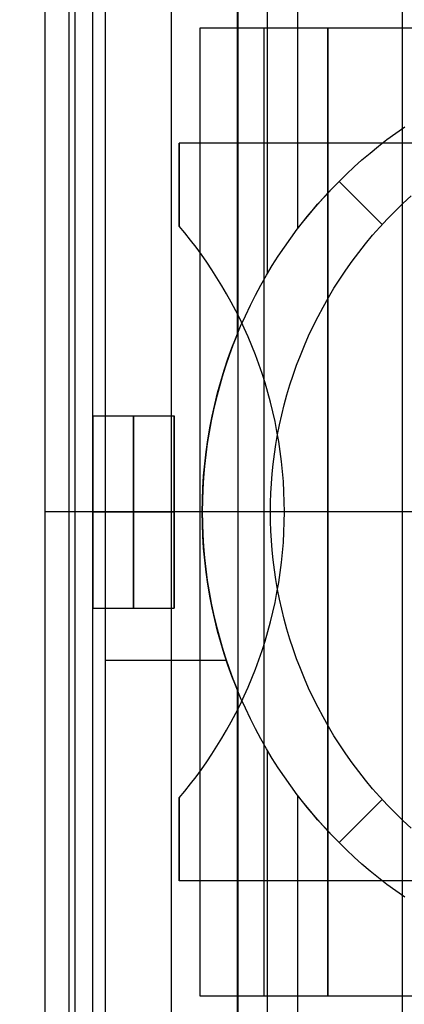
# Model space of a CAD drawing. Header units: millimetres. Extents: x -15 to 7, y 1 to 148.
# Tile 229 of 256: x -4.25 to -2.79, y 81.77 to 85.51. Entities that reach past the tile are written whole.
import ezdxf

# ---------------------------------------------------------------- set-up
doc = ezdxf.new("R2010")
doc.units = ezdxf.units.MM
doc.header["$MEASUREMENT"] = 0
doc.layers.add('Default', color=7, linetype='Continuous', true_color=0x000000)
doc.layers.add('Layer 01', color=7, linetype='Continuous', true_color=0x000000)

msp = doc.modelspace()

# ---------------------------------------------------------------- linework, layer by layer
at = {"layer": 'Default', "color": 7, "true_color": 0xffffff}
for points in [[(-3.4247, 61.9254), (-3.4247, 108.7816)], [(-2.7997, 61.9091), (-2.7997, 97.6641)]]:
    msp.add_lwpolyline(points, dxfattribs=at)
at = {"layer": 'Default', "color": 7, "true_color": 0xffffff, "extrusion": (0, 1, 0)}
msp.add_lwpolyline([(5.3497, -98.5126), (1.4997, -98.4118)], dxfattribs=at)
at = {"layer": 'Layer 01'}
for points in [[(-4.1566, 81.7401), (-4.1566, 85.5401)], [(-4.1566, 81.7401), (-4.1566, 85.5401)], [(-4.1566, 81.7401), (-4.1566, 85.5401)], [(-4.0665, 81.7401), (-4.0665, 85.5401)], [(-4.0431, 81.7401), (-4.0431, 85.5401)], [(-3.9765, 81.7401), (-3.9765, 85.5401)], [(-3.9765, 81.7401), (-3.9765, 85.5401)], [(-3.9765, 81.7401), (-3.9765, 85.5401)], [(-3.9296, 85.5401), (-3.9296, 81.7401)], [(-3.6789, 85.5401), (-3.6789, 81.7401)], [(-3.4283, 85.5401), (-3.4283, 84.3123)], [(-3.3133, 85.5401), (-3.3133, 84.5435)], [(-3.1984, 85.5401), (-3.1984, 84.7144)], [(0.2355, 85.4765), (-3.5692, 85.4765)], [(-3.5692, 85.4765), (-3.5692, 81.8037)], [(-3.5692, 85.4765), (-3.5692, 81.8037)], [(-3.0832, 85.4765), (-3.5692, 85.4765)], [(-3.0832, 85.4765), (-3.5692, 85.4765)], [(-3.5692, 85.4765), (-3.5692, 81.8037)], [(-3.3262, 85.4765), (-3.3262, 81.8037)], [(-0.3386, 85.4765), (-3.0832, 85.4765)], [(-3.0832, 81.8037), (-3.0832, 85.4765)], [(-3.0832, 85.4765), (-3.0832, 81.8037)], [(-3.0832, 85.4765), (-3.0832, 81.8037)], [(-2.7916, 82.1781), (-2.8257, 82.2021), (-2.859, 82.2268), (-2.8914, 82.252), (-2.923, 82.2777), (-2.9538, 82.304), (-2.9837, 82.3307), (-3.0127, 82.3579), (-3.0409, 82.3854), (-3.0684, 82.4136), (-3.0955, 82.4426), (-3.1223, 82.4725), (-3.1485, 82.5032), (-3.1743, 82.5348), (-3.1995, 82.5673), (-3.2242, 82.6006), (-3.2482, 82.6347), (-3.2716, 82.6696), (-3.2944, 82.7053), (-3.3164, 82.7418), (-3.3377, 82.7791), (-3.3582, 82.8171), (-3.3778, 82.8558), (-3.3967, 82.8952), (-3.4146, 82.9353), (-3.4316, 82.9761), (-3.4477, 83.0174), (-3.4628, 83.0594), (-3.477, 83.1018), (-3.49, 83.1448), (-3.5021, 83.1883), (-3.513, 83.2322), (-3.5229, 83.2765), (-3.5317, 83.3212), (-3.5393, 83.3661), (-3.5458, 83.4114), (-3.5511, 83.4568), (-3.5552, 83.5025), (-3.5582, 83.5483), (-3.56, 83.5942), (-3.5606, 83.6401), (-3.56, 83.686), (-3.5582, 83.7319), (-3.5552, 83.7777), (-3.5511, 83.8233), (-3.5458, 83.8688), (-3.5393, 83.9141), (-3.5317, 83.959), (-3.5229, 84.0037), (-3.513, 84.048), (-3.5021, 84.0919), (-3.49, 84.1353), (-3.477, 84.1783), (-3.4628, 84.2208), (-3.4477, 84.2627), (-3.4316, 84.3041), (-3.4146, 84.3448), (-3.3967, 84.3849), (-3.3778, 84.4244), (-3.3582, 84.4631), (-3.3377, 84.5011), (-3.3164, 84.5384), (-3.2944, 84.5749), (-3.2716, 84.6106), (-3.2482, 84.6455), (-3.2242, 84.6796), (-3.1995, 84.7129), (-3.1743, 84.7454), (-3.1485, 84.777), (-3.1223, 84.8077), (-3.0955, 84.8376), (-3.0684, 84.8666), (-3.0409, 84.8948), (-3.0127, 84.9223), (-2.9837, 84.9495), (-2.9538, 84.9762), (-2.923, 85.0024), (-2.8914, 85.0282), (-2.859, 85.0534), (-2.8257, 85.0781), (-2.7916, 85.1021)], [(-2.7916, 82.1781), (-2.8257, 82.2021), (-2.859, 82.2268), (-2.8914, 82.252), (-2.923, 82.2777), (-2.9538, 82.304), (-2.9837, 82.3307), (-3.0127, 82.3579), (-3.0409, 82.3854), (-3.0684, 82.4136), (-3.0955, 82.4426), (-3.1223, 82.4725), (-3.1485, 82.5032), (-3.1743, 82.5348), (-3.1995, 82.5673), (-3.2242, 82.6006), (-3.2482, 82.6347), (-3.2716, 82.6696), (-3.2944, 82.7053), (-3.3164, 82.7418), (-3.3377, 82.7791), (-3.3582, 82.8171), (-3.3778, 82.8558), (-3.3967, 82.8952), (-3.4146, 82.9353), (-3.4316, 82.9761), (-3.4477, 83.0174), (-3.4628, 83.0594), (-3.477, 83.1018), (-3.49, 83.1448), (-3.5021, 83.1883), (-3.513, 83.2322), (-3.5229, 83.2765), (-3.5317, 83.3212), (-3.5393, 83.3661), (-3.5458, 83.4114), (-3.5511, 83.4568), (-3.5552, 83.5025), (-3.5582, 83.5483), (-3.56, 83.5942), (-3.5606, 83.6401), (-3.56, 83.686), (-3.5582, 83.7319), (-3.5552, 83.7777), (-3.5511, 83.8233), (-3.5458, 83.8688), (-3.5393, 83.9141), (-3.5317, 83.959), (-3.5229, 84.0037), (-3.513, 84.048), (-3.5021, 84.0919), (-3.49, 84.1353), (-3.477, 84.1783), (-3.4628, 84.2208), (-3.4477, 84.2627), (-3.4316, 84.3041), (-3.4146, 84.3448), (-3.3967, 84.3849), (-3.3778, 84.4244), (-3.3582, 84.4631), (-3.3377, 84.5011), (-3.3164, 84.5384), (-3.2944, 84.5749), (-3.2716, 84.6106), (-3.2482, 84.6455), (-3.2242, 84.6796), (-3.1995, 84.7129), (-3.1743, 84.7454), (-3.1485, 84.777), (-3.1223, 84.8077), (-3.0955, 84.8376), (-3.0684, 84.8666), (-3.0409, 84.8948), (-3.0127, 84.9223), (-2.9837, 84.9495), (-2.9538, 84.9762), (-2.923, 85.0024), (-2.8914, 85.0282), (-2.859, 85.0534), (-2.8257, 85.0781), (-2.7916, 85.1021)], [(-3.0409, 84.8948), (-3.0127, 84.9223), (-2.9837, 84.9495), (-2.9538, 84.9762), (-2.923, 85.0024), (-2.8914, 85.0282), (-2.859, 85.0534), (-2.8257, 85.0781), (-2.7916, 85.1021)], [(0.3516, 85.0401), (-3.6484, 85.0401)], [(-3.6484, 84.725), (-3.6484, 85.0401)], [(0.3516, 85.0401), (-3.6484, 85.0401)], [(-3.6484, 85.0401), (-3.6484, 84.725)], [(0.3516, 85.0401), (-3.6484, 85.0401)], [(-3.6484, 84.725), (-3.6484, 85.0401)], [(-3.1984, 84.7144), (-3.1606, 84.7624), (-3.1217, 84.8084), (-3.0817, 84.8525), (-3.0409, 84.8948)], [(-2.8771, 84.731), (-3.0409, 84.8948)], [(-2.7675, 82.4405), (-2.7982, 82.4689), (-2.8282, 82.4981), (-2.8573, 82.5281), (-2.8857, 82.5587), (-2.9133, 82.5901), (-2.94, 82.6222), (-2.9658, 82.6548), (-2.9908, 82.6881), (-3.0148, 82.722), (-3.0379, 82.7563), (-3.0601, 82.7912), (-3.0813, 82.8265), (-3.1015, 82.8622), (-3.1208, 82.8983), (-3.139, 82.9348), (-3.1563, 82.9715), (-3.1725, 83.0084), (-3.1878, 83.0456), (-3.202, 83.083), (-3.2153, 83.1205), (-3.2276, 83.1581), (-3.2388, 83.1957), (-3.2491, 83.2334), (-3.2585, 83.2711), (-3.2668, 83.3087), (-3.2742, 83.3462), (-3.2807, 83.3837), (-3.2862, 83.4209), (-3.2909, 83.4581), (-3.2947, 83.495), (-3.2975, 83.5317), (-3.2996, 83.5681), (-3.3008, 83.6042), (-3.3012, 83.6401), (-3.3008, 83.6759), (-3.2996, 83.7121), (-3.2975, 83.7485), (-3.2947, 83.7852), (-3.2909, 83.8221), (-3.2862, 83.8592), (-3.2807, 83.8965), (-3.2742, 83.934), (-3.2668, 83.9715), (-3.2585, 84.0091), (-3.2491, 84.0468), (-3.2388, 84.0845), (-3.2276, 84.1221), (-3.2153, 84.1597), (-3.202, 84.1972), (-3.1878, 84.2346), (-3.1725, 84.2718), (-3.1563, 84.3087), (-3.139, 84.3454), (-3.1208, 84.3819), (-3.1015, 84.418), (-3.0813, 84.4537), (-3.0601, 84.489), (-3.0379, 84.5238), (-3.0148, 84.5582), (-2.9908, 84.5921), (-2.9658, 84.6253), (-2.94, 84.658), (-2.9133, 84.6901), (-2.8857, 84.7215), (-2.8573, 84.7521), (-2.8282, 84.7821), (-2.7982, 84.8113), (-2.7675, 84.8396)], [(-3.6484, 82.5552), (-3.6266, 82.5813), (-3.6052, 82.608), (-3.5841, 82.6354), (-3.5635, 82.6634), (-3.5434, 82.692), (-3.5237, 82.7213), (-3.5045, 82.7511), (-3.4859, 82.7815), (-3.4678, 82.8125), (-3.4503, 82.844), (-3.4333, 82.8761), (-3.417, 82.9087), (-3.4013, 82.9419), (-3.3863, 82.9755), (-3.372, 83.0096), (-3.3584, 83.0442), (-3.3454, 83.0792), (-3.3333, 83.1146), (-3.3219, 83.1505), (-3.3112, 83.1866), (-3.3014, 83.2232), (-3.2923, 83.26), (-3.2841, 83.2972), (-3.2767, 83.3346), (-3.2701, 83.3723), (-3.2644, 83.4101), (-3.2596, 83.4482), (-3.2556, 83.4864), (-3.2525, 83.5247), (-3.2503, 83.5631), (-3.249, 83.6016), (-3.2485, 83.6401), (-3.249, 83.6786), (-3.2503, 83.7171), (-3.2525, 83.7555), (-3.2556, 83.7938), (-3.2596, 83.832), (-3.2644, 83.8701), (-3.2701, 83.9079), (-3.2767, 83.9456), (-3.2841, 83.983), (-3.2923, 84.0201), (-3.3014, 84.057), (-3.3112, 84.0935), (-3.3219, 84.1297), (-3.3333, 84.1656), (-3.3454, 84.201), (-3.3584, 84.236), (-3.372, 84.2706), (-3.3863, 84.3047), (-3.4013, 84.3383), (-3.417, 84.3715), (-3.4333, 84.4041), (-3.4503, 84.4362), (-3.4678, 84.4677), (-3.4859, 84.4987), (-3.5045, 84.5291), (-3.5237, 84.5589), (-3.5434, 84.5882), (-3.5635, 84.6168), (-3.5841, 84.6448), (-3.6052, 84.6721), (-3.6266, 84.6989), (-3.6484, 84.725)], [(-3.6484, 82.5552), (-3.6266, 82.5813), (-3.6052, 82.608), (-3.5841, 82.6354), (-3.5635, 82.6634), (-3.5434, 82.692), (-3.5237, 82.7213), (-3.5045, 82.7511), (-3.4859, 82.7815), (-3.4678, 82.8125), (-3.4503, 82.844), (-3.4333, 82.8761), (-3.417, 82.9087), (-3.4013, 82.9419), (-3.3863, 82.9755), (-3.372, 83.0096), (-3.3584, 83.0442), (-3.3454, 83.0792), (-3.3333, 83.1146), (-3.3219, 83.1505), (-3.3112, 83.1866), (-3.3014, 83.2232), (-3.2923, 83.26), (-3.2841, 83.2972), (-3.2767, 83.3346), (-3.2701, 83.3723), (-3.2644, 83.4101), (-3.2596, 83.4482), (-3.2556, 83.4864), (-3.2525, 83.5247), (-3.2503, 83.5631), (-3.249, 83.6016), (-3.2485, 83.6401), (-3.249, 83.6786), (-3.2503, 83.7171), (-3.2525, 83.7555), (-3.2556, 83.7938), (-3.2596, 83.832), (-3.2644, 83.8701), (-3.2701, 83.9079), (-3.2767, 83.9456), (-3.2841, 83.983), (-3.2923, 84.0201), (-3.3014, 84.057), (-3.3112, 84.0935), (-3.3219, 84.1297), (-3.3333, 84.1656), (-3.3454, 84.201), (-3.3584, 84.236), (-3.372, 84.2706), (-3.3863, 84.3047), (-3.4013, 84.3383), (-3.417, 84.3715), (-3.4333, 84.4041), (-3.4503, 84.4362), (-3.4678, 84.4677), (-3.4859, 84.4987), (-3.5045, 84.5291), (-3.5237, 84.5589), (-3.5434, 84.5882), (-3.5635, 84.6168), (-3.5841, 84.6448), (-3.6052, 84.6721), (-3.6266, 84.6989), (-3.6484, 84.725)], [(-3.6484, 82.5552), (-3.6266, 82.5813), (-3.6052, 82.608), (-3.5841, 82.6354), (-3.5635, 82.6634), (-3.5434, 82.692), (-3.5237, 82.7213), (-3.5045, 82.7511), (-3.4859, 82.7815), (-3.4678, 82.8125), (-3.4503, 82.844), (-3.4333, 82.8761), (-3.417, 82.9087), (-3.4013, 82.9419), (-3.3863, 82.9755), (-3.372, 83.0096), (-3.3584, 83.0442), (-3.3454, 83.0792), (-3.3333, 83.1146), (-3.3219, 83.1505), (-3.3112, 83.1866), (-3.3014, 83.2232), (-3.2923, 83.26), (-3.2841, 83.2972), (-3.2767, 83.3346), (-3.2701, 83.3723), (-3.2644, 83.4101), (-3.2596, 83.4482), (-3.2556, 83.4864), (-3.2525, 83.5247), (-3.2503, 83.5631), (-3.249, 83.6016), (-3.2485, 83.6401), (-3.249, 83.6786), (-3.2503, 83.7171), (-3.2525, 83.7555), (-3.2556, 83.7938), (-3.2596, 83.832), (-3.2644, 83.8701), (-3.2701, 83.9079), (-3.2767, 83.9456), (-3.2841, 83.983), (-3.2923, 84.0201), (-3.3014, 84.057), (-3.3112, 84.0935), (-3.3219, 84.1297), (-3.3333, 84.1656), (-3.3454, 84.201), (-3.3584, 84.236), (-3.372, 84.2706), (-3.3863, 84.3047), (-3.4013, 84.3383), (-3.417, 84.3715), (-3.4333, 84.4041), (-3.4503, 84.4362), (-3.4678, 84.4677), (-3.4859, 84.4987), (-3.5045, 84.5291), (-3.5237, 84.5589), (-3.5434, 84.5882), (-3.5635, 84.6168), (-3.5841, 84.6448), (-3.6052, 84.6721), (-3.6266, 84.6989), (-3.6484, 84.725)], [(-3.4283, 84.3123), (-3.4438, 84.2731), (-3.4584, 84.2334), (-3.4721, 84.1932), (-3.4849, 84.1526), (-3.4968, 84.1115), (-3.5077, 84.07), (-3.5176, 84.0281), (-3.5266, 83.9858), (-3.5345, 83.9433), (-3.5414, 83.9005), (-3.5472, 83.8575), (-3.552, 83.8142), (-3.5557, 83.7708), (-3.5584, 83.7273), (-3.56, 83.6837), (-3.5606, 83.6401), (-3.56, 83.5965), (-3.5584, 83.5529), (-3.5557, 83.5094), (-3.552, 83.466), (-3.5472, 83.4227), (-3.5414, 83.3797), (-3.5345, 83.3369), (-3.5266, 83.2943), (-3.5176, 83.2521), (-3.5077, 83.2102), (-3.4968, 83.1687), (-3.4849, 83.1276), (-3.4721, 83.0869), (-3.4584, 83.0468), (-3.4438, 83.0071), (-3.4283, 82.9679)], [(-3.9765, 83.2751), (-3.9765, 84.0051)], [(-3.9765, 84.0051), (-3.9765, 83.2751)], [(-3.9765, 84.0051), (-3.6675, 84.0051)], [(-3.9765, 84.0051), (-3.6675, 84.0051)], [(-3.9765, 84.0051), (-3.6675, 84.0051)], [(-3.822, 83.2751), (-3.822, 84.0051)], [(-3.822, 84.0051), (-3.822, 83.2751)], [(-3.6675, 83.2751), (-3.6675, 84.0051)], [(-3.6675, 84.0051), (-3.6675, 83.2751)], [(-3.6675, 83.2751), (-3.6675, 84.0051)], [(-3.9765, 83.6401), (-4.1566, 83.6401)], [(-3.2485, 83.6401), (-3.9765, 83.6401)], [(-3.9765, 83.6401), (-3.6675, 83.6401)], [(-3.9765, 83.6401), (-3.6675, 83.6401)], [(0.2355, 83.6401), (-3.5692, 83.6401)], [(-3.0832, 83.6401), (-3.5692, 83.6401)], [(-2.7862, 83.6401), (-3.3012, 83.6401)], [(-2.7862, 83.6401), (-3.2485, 83.6401)], [(-0.3386, 83.6401), (-3.0832, 83.6401)], [(-3.9765, 83.2751), (-3.6675, 83.2751)], [(-3.9765, 83.2751), (-3.6675, 83.2751)], [(-3.9765, 83.2751), (-3.6675, 83.2751)], [(-3.9296, 83.0778), (-3.4691, 83.0778)], [(-3.4283, 82.9679), (-3.4283, 81.7401)], [(-3.3133, 82.7366), (-3.3133, 81.7401)], [(-3.6484, 82.2401), (-3.6484, 82.5552)], [(-3.6484, 82.5552), (-3.6484, 82.2401)], [(-3.6484, 82.2401), (-3.6484, 82.5552)], [(-2.7916, 82.1781), (-2.8257, 82.2021), (-2.859, 82.2268), (-2.8914, 82.252), (-2.923, 82.2777), (-2.9538, 82.304), (-2.9837, 82.3307), (-3.0127, 82.3579), (-3.0409, 82.3854), (-3.0817, 82.4276), (-3.1217, 82.4718), (-3.1606, 82.5178), (-3.1984, 82.5658)], [(-3.1984, 82.5658), (-3.1984, 81.7401)], [(-3.0409, 82.3854), (-2.8771, 82.5492)], [(0.3516, 82.2401), (-3.6484, 82.2401)], [(0.3516, 82.2401), (-3.6484, 82.2401)], [(0.3516, 82.2401), (-3.6484, 82.2401)], [(-3.5692, 81.8037), (0.2355, 81.8037)], [(-3.5692, 81.8037), (-3.0832, 81.8037)], [(-3.5692, 81.8037), (-3.0832, 81.8037)], [(-3.0832, 81.8037), (-0.3386, 81.8037)]]:
    msp.add_lwpolyline(points, dxfattribs=at)
at = {"layer": 'Layer 01', "extrusion": (1, 0, 0)}
for points in [[(85.4765, -18.0229), (85.4765, -11.9836)], [(85.4765, -11.9836), (85.4765, -17.7456)], [(85.0401, -29.3159), (85.0401, -21.838)], [(84.8948, -8.9756), (84.8948, -17.7336)], [(84.725, -29.3159), (84.725, -21.838)], [(84.0051, -21.1939), (84.0051, -20.4639)], [(84.0051, -21.1939), (84.0051, -20.4639)], [(84.0051, -21.1939), (84.0051, -20.4639)], [(83.6401, -16.838), (83.6401, -9.338)], [(83.6401, -21.838), (83.6401, -21.1939)], [(83.6401, -20.4639), (83.6401, -16.838)], [(83.6401, -21.1939), (83.6401, -20.4639)], [(83.6401, -18.0229), (83.6401, -11.9836)], [(83.5993, -17.7456), (83.5993, -11.9836)], [(83.2751, -20.4639), (83.2751, -21.1939)], [(83.2751, -20.4639), (83.2751, -21.1939)], [(83.2751, -20.4639), (83.2751, -21.1939)], [(82.5552, -21.838), (82.5552, -29.3159)], [(82.3854, -8.9756), (82.3854, -17.7336)], [(82.2401, -29.3159), (82.2401, -21.838)], [(81.8037, -18.0229), (81.8037, -11.9836)], [(81.8037, -17.7456), (81.8037, -11.9836)]]:
    msp.add_lwpolyline(points, dxfattribs=at)
at = {"layer": 'Layer 01', "extrusion": (0.844189, -1.70359e-13, -0.536046)}
msp.add_lwpolyline([(84.7144, -9.2915), (84.6742, -9.347), (84.6323, -9.4014), (84.5887, -9.4545), (84.5435, -9.506), (84.5168, -9.535), (84.4894, -9.5634), (84.4614, -9.5913), (84.4328, -9.6185), (84.4036, -9.6451), (84.3738, -9.671), (84.3433, -9.6962), (84.3123, -9.7205)], dxfattribs=at)
at = {"layer": 'Layer 01', "extrusion": (0, 1, 0)}
msp.add_lwpolyline([(4.1566, -9.3379), (3.9296, -9.3377)], dxfattribs=at)
at = {"layer": 'Layer 01', "extrusion": (0.844189, 1.70359e-13, -0.536046)}
msp.add_lwpolyline([(82.9679, -9.7205), (82.9369, -9.6962), (82.9064, -9.671), (82.8766, -9.6451), (82.8474, -9.6185), (82.8188, -9.5913), (82.7908, -9.5634), (82.7634, -9.535), (82.7366, -9.506), (82.6915, -9.4545), (82.6479, -9.4014), (82.606, -9.347), (82.5658, -9.2915)], dxfattribs=at)

doc.saveas('drawing.dxf')
